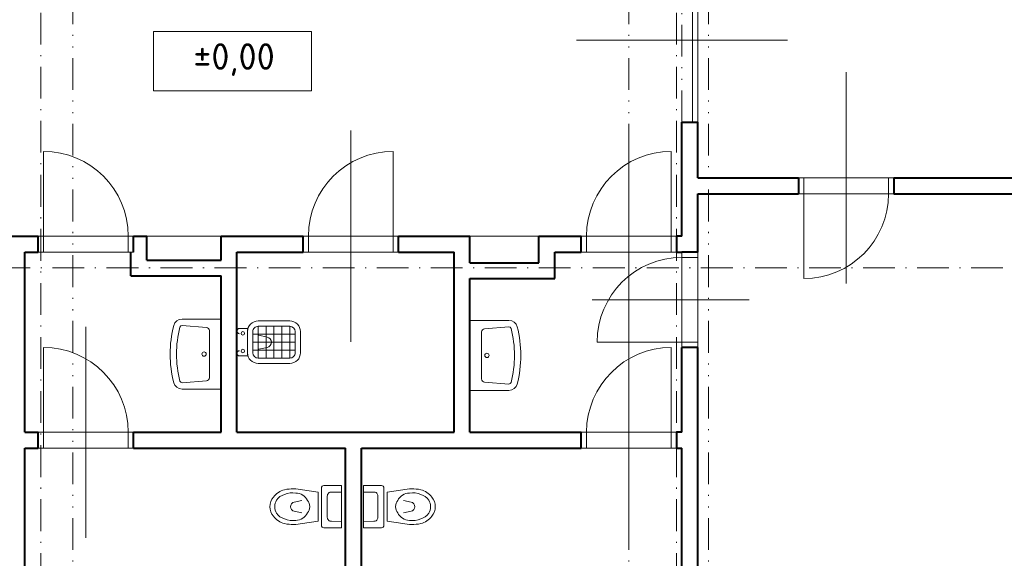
# Model space of a CAD drawing. Header units: metres. Extents: x -115250 to 1551995, y -140807 to 374743.
# Tile 65 of 205: x 91077 to 100370, y 59621 to 64701. Entities that reach past the tile are written whole.
import ezdxf

# ---------------------------------------------------------------- set-up
doc = ezdxf.new("R2010")
doc.units = ezdxf.units.M
doc.header["$LTSCALE"] = 100
doc.linetypes.add('0102aČERCHOVANÁ', pattern=[5.1, 3, -1, 0.1, -1])
doc.linetypes.add('0103aDVOJČERCHOVANÁ', pattern=[6.2, 3, -1, 0.1, -1, 0.1, -1])
for name, color, linetype, lineweight in [('010-kota', 3, 'Continuous', 9), ('910-dvere', 7, 'Continuous', 15), ('910-osa', 8, '0102aČERCHOVANÁ', 9), ('910-tenka', 4, 'Continuous', 15), ('910-tenka nad', 4, '0103aDVOJČERCHOVANÁ', 15), ('910-tlusta', 6, 'Continuous', 40), ('910-zarizovak', 8, 'Continuous', 15)]:
    doc.layers.add(name, color=color, linetype=linetype, lineweight=lineweight)
doc.styles.add('ISOCPEUR', font='isocpeur.ttf')

msp = doc.modelspace()

# ---------------------------------------------------------------- linework, layer by layer
at = {"layer": '010-kota'}
msp.add_lwpolyline([(92339.6, 64031.6), (93832, 64031.6), (93832, 64589.2), (92339.6, 64589.2)], close=True, dxfattribs=at)
at = {"layer": '910-dvere'}
for p, q in [((97426.7, 63734.3), (97426.7, 65284.3)), ((97476.7, 63734.3), (97476.7, 65284.3)), ((96331, 64509.3), (98322.4, 64509.3)), ((98876.7, 62213.6), (98876.7, 64205)), ((94201.7, 61663.6), (94201.7, 63655)), ((96826.7, 59813.6), (96826.7, 63655)), ((91301.7, 62509.3), (91301.7, 63459.3)), ((94601.7, 62509.3), (94601.7, 63459.3)), ((97226.7, 62509.3), (97226.7, 63459.3)), ((98426.7, 63209.3), (99326.7, 63209.3)), ((98476.7, 63209.3), (98476.7, 62259.3)), ((99276.7, 63209.3), (99276.7, 63059.3)), ((98426.7, 63059.3), (99326.7, 63059.3)), ((91251.7, 62659.3), (92151.7, 62659.3)), ((92101.7, 62509.3), (92101.7, 62659.3)), ((93751.7, 62659.3), (94651.7, 62659.3)), ((93801.7, 62509.3), (93801.7, 62659.3)), ((97276.7, 62659.3), (96376.7, 62659.3)), ((96426.7, 62509.3), (96426.7, 62659.3)), ((91251.7, 62509.3), (92151.7, 62509.3)), ((93751.7, 62509.3), (94651.7, 62509.3)), ((97276.7, 62509.3), (96376.7, 62509.3)), ((97326.7, 61609.3), (97326.7, 62509.3)), ((97476.7, 62459.3), (97326.7, 62459.3)), ((97476.7, 61609.3), (97476.7, 62509.3)), ((96481, 62059.3), (97961.7, 62059.3)), ((91701.7, 59813.6), (91701.7, 61805)), ((97476.7, 61659.3), (96526.7, 61659.3)), ((91301.7, 60659.3), (91301.7, 61609.3)), ((97226.7, 60659.3), (97226.7, 61609.3)), ((91251.7, 60809.3), (92151.7, 60809.3)), ((92101.7, 60659.3), (92101.7, 60809.3)), ((96376.7, 60809.3), (97276.7, 60809.3)), ((96426.7, 60659.3), (96426.7, 60809.3)), ((91251.7, 60659.3), (92151.7, 60659.3)), ((96376.7, 60659.3), (97276.7, 60659.3))]:
    msp.add_line(p, q, dxfattribs=at)
for centre, start, end in [((91301.7, 62659.3), 0, 90), ((94601.7, 62659.3), 90, 180), ((97226.7, 62659.3), 90, 180), ((98476.7, 63059.3), 270, 0), ((97326.7, 61659.3), 90, 180), ((91301.7, 60809.3), 0, 90), ((97226.7, 60809.3), 90, 180)]:
    msp.add_arc(centre, 800, start, end, dxfattribs=at)
at = {"layer": '910-osa'}
for p, q in [((91276.7, 55287.6), (91276.7, 76968.6)), ((97276.7, 55287.6), (97276.7, 76968.6)), ((90876.7, 62359.3), (114461.8, 62359.3))]:
    msp.add_line(p, q, dxfattribs=at)
at = {"layer": '910-tenka'}
for p, q in [((92276.7, 62659.3), (92976.7, 62659.3)), ((95326.7, 62659.3), (95976.7, 62659.3))]:
    msp.add_line(p, q, dxfattribs=at)
at = {"layer": '910-tenka nad', "linetype": '0103aDVOJČERCHOVANÁ'}
for p, q in [((91576.7, 58459.3), (91576.7, 73459.3)), ((96826.7, 58459.3), (96826.7, 73459.3)), ((97576.7, 58459.3), (97576.7, 73459.3)), ((97326.7, 63734.3), (97326.7, 65284.3))]:
    msp.add_line(p, q, dxfattribs=at)
at = {"layer": '910-tlusta'}
for p, q in [((97326.7, 63734.3), (97476.7, 63734.3)), ((97326.7, 62659.3), (97326.7, 63734.3)), ((97476.7, 63209.3), (97476.7, 63734.3)), ((97476.7, 63209.3), (98426.7, 63209.3)), ((98426.7, 63209.3), (98426.7, 63059.3)), ((99326.7, 63209.3), (105826.7, 63209.3)), ((99326.7, 63209.3), (99326.7, 63059.3)), ((97476.7, 63059.3), (98426.7, 63059.3)), ((97476.7, 62509.3), (97476.7, 63059.3)), ((99326.7, 63059.3), (103076.7, 63059.3)), ((90726.7, 62659.3), (91251.7, 62659.3)), ((91251.7, 62509.3), (91251.7, 62659.3)), ((92151.7, 62509.3), (92151.7, 62659.3)), ((92151.7, 62659.3), (92276.7, 62659.3)), ((92276.7, 62434.3), (92276.7, 62659.3)), ((92976.7, 62659.3), (93751.7, 62659.3)), ((92976.7, 62434.3), (92976.7, 62659.3)), ((93751.7, 62509.3), (93751.7, 62659.3)), ((94651.7, 62659.3), (95326.7, 62659.3)), ((94651.7, 62509.3), (94651.7, 62659.3)), ((95326.7, 62409.3), (95326.7, 62659.3)), ((95976.7, 62409.3), (95976.7, 62659.3)), ((95976.7, 62659.3), (96376.7, 62659.3)), ((96376.7, 62509.3), (96376.7, 62659.3)), ((91126.7, 60809.3), (91126.7, 62509.3)), ((91126.7, 62509.3), (91251.7, 62509.3)), ((92126.7, 62284.3), (92126.7, 62509.3)), ((93126.7, 62509.3), (93751.7, 62509.3)), ((93126.7, 60809.3), (93126.7, 62509.3)), ((94651.7, 62509.3), (95176.7, 62509.3)), ((95176.7, 60809.3), (95176.7, 62509.3)), ((96126.7, 62509.3), (96376.7, 62509.3)), ((96126.7, 62259.3), (96126.7, 62509.3)), ((97476.7, 62509.3), (97326.7, 62509.3)), ((92276.7, 62434.3), (92976.7, 62434.3)), ((95326.7, 62409.3), (95976.7, 62409.3)), ((92126.7, 62284.3), (92976.7, 62284.3)), ((92976.7, 60809.3), (92976.7, 62284.3)), ((95326.7, 62259.3), (96126.7, 62259.3)), ((95326.7, 60809.3), (95326.7, 62259.3)), ((97326.7, 60809.3), (97326.7, 61609.3)), ((97476.7, 61609.3), (97326.7, 61609.3)), ((97476.7, 58459.3), (97476.7, 61609.3)), ((91126.7, 60809.3), (91251.7, 60809.3)), ((91251.7, 60659.3), (91251.7, 60809.3)), ((92151.7, 60809.3), (92976.7, 60809.3)), ((92151.7, 60659.3), (92151.7, 60809.3)), ((93126.7, 60809.3), (95176.7, 60809.3)), ((95326.7, 60809.3), (96376.7, 60809.3)), ((96376.7, 60659.3), (96376.7, 60809.3)), ((91126.7, 59059.3), (91126.7, 60659.3)), ((91126.7, 60659.3), (91251.7, 60659.3)), ((92151.7, 60659.3), (94151.7, 60659.3)), ((94151.7, 58459.3), (94151.7, 60659.3)), ((94301.7, 60659.3), (96376.7, 60659.3)), ((94301.7, 58459.3), (94301.7, 60659.3)), ((97326.7, 59059.3), (97326.7, 60659.3))]:
    msp.add_line(p, q, dxfattribs=at)
for points in [[(97326.7, 62659.3), (97276.7, 62659.3), (97276.7, 62509.3), (97326.7, 62509.3)], [(97326.7, 60809.3), (97276.7, 60809.3), (97276.7, 60659.3), (97326.7, 60659.3)]]:
    msp.add_lwpolyline(points, dxfattribs=at)
at = {"layer": '910-zarizovak'}
for p, q in [((92976.7, 61876.8), (92608.8, 61876.8)), ((92839, 61799), (92608.8, 61816.8)), ((92976.7, 61216.8), (92976.7, 61876.8)), ((93626.7, 61859.3), (93326.7, 61859.3)), ((93626.7, 61859.3), (93326.7, 61859.3)), ((93626.7, 61859.3), (93326.7, 61859.3)), ((93626.7, 61809.3), (93326.7, 61809.3)), ((93326.7, 61809.3), (93326.7, 61509.3)), ((93401.7, 61809.3), (93401.7, 61509.3)), ((93476.7, 61809.3), (93476.7, 61509.3)), ((93551.7, 61809.3), (93551.7, 61509.3)), ((93626.7, 61859.3), (93626.7, 61859.3)), ((93626.7, 61859.3), (93626.7, 61859.3)), ((93626.7, 61859.3), (93626.7, 61859.3)), ((93626.7, 61809.3), (93626.7, 61509.3)), ((95694.6, 61864.3), (95326.7, 61864.3)), ((95326.7, 61864.3), (95326.7, 61204.3)), ((95694.6, 61804.3), (95464.4, 61786.5)), ((92866.7, 61324.6), (92866.7, 61769)), ((93126.7, 61554.3), (93126.7, 61764.3)), ((93126.7, 61764.3), (93126.7, 61764.3)), ((93126.7, 61764.3), (93126.7, 61554.3)), ((93126.7, 61554.3), (93126.7, 61764.3)), ((93151.7, 61789.3), (93231.3, 61789.3)), ((93231.3, 61789.3), (93151.7, 61789.3)), ((93151.7, 61789.3), (93151.7, 61789.3)), ((93151.7, 61789.3), (93231.3, 61789.3)), ((93226.7, 61759.3), (93226.7, 61559.3)), ((93226.7, 61759.3), (93226.7, 61759.3)), ((93226.7, 61759.3), (93226.7, 61559.3)), ((93226.7, 61759.3), (93226.7, 61759.3)), ((93226.7, 61759.3), (93226.7, 61559.3)), ((93226.7, 61759.3), (93226.7, 61759.3)), ((93226.7, 61759.3), (93226.7, 61559.3)), ((93226.7, 61759.3), (93226.7, 61759.3)), ((93226.7, 61759.3), (93226.7, 61559.3)), ((93276.7, 61759.3), (93276.7, 61559.3)), ((93676.7, 61734.3), (93276.7, 61734.3)), ((93413.6, 61708), (93333.1, 61725.5)), ((93676.7, 61559.3), (93676.7, 61759.3)), ((93726.7, 61559.3), (93726.7, 61759.3)), ((93726.7, 61559.3), (93726.7, 61759.3)), ((93726.7, 61559.3), (93726.7, 61759.3)), ((95436.7, 61756.5), (95436.7, 61312.1)), ((93676.7, 61659.3), (93276.7, 61659.3)), ((93126.7, 61554.3), (93126.7, 61554.3)), ((93151.7, 61529.3), (93151.7, 61529.3)), ((93151.7, 61529.3), (93231.3, 61529.3)), ((93231.3, 61529.3), (93151.7, 61529.3)), ((93231.3, 61529.3), (93151.7, 61529.3)), ((93231.3, 61529.3), (93231.3, 61529.3)), ((93676.7, 61584.3), (93276.7, 61584.3)), ((93413.6, 61610.6), (93333.1, 61593.1)), ((93726.7, 61559.3), (93726.7, 61559.3)), ((93726.7, 61559.3), (93726.7, 61559.3)), ((93726.7, 61559.3), (93726.7, 61559.3)), ((93326.7, 61509.3), (93626.7, 61509.3)), ((93326.7, 61459.3), (93326.7, 61459.3)), ((93326.7, 61459.3), (93626.7, 61459.3)), ((93326.7, 61459.3), (93326.7, 61459.3)), ((93326.7, 61459.3), (93626.7, 61459.3)), ((93326.7, 61459.3), (93326.7, 61459.3)), ((93326.7, 61459.3), (93626.7, 61459.3)), ((92608.8, 61276.8), (92839, 61294.7)), ((95464.4, 61282.2), (95694.6, 61264.3)), ((92608.8, 61216.8), (92976.7, 61216.8)), ((95326.7, 61204.3), (95694.6, 61204.3)), ((93746.5, 60265.7), (93894.2, 60243.1)), ((93894.2, 60243.1), (93894.2, 59972.3)), ((93924.1, 59931.2), (93924.1, 60284.1)), ((93946.5, 60306.5), (94115.4, 60306.5)), ((94020.4, 60245.6), (94115.4, 60245.9)), ((94115.4, 60306.5), (94115.4, 59908.8)), ((94491.8, 60306.5), (94323, 60306.5)), ((94323, 60306.5), (94323, 59908.8)), ((94418, 60245.6), (94323, 60245.9)), ((94514.3, 59931.2), (94514.3, 60284.1)), ((94691.9, 60265.7), (94544.2, 60243.1)), ((94544.2, 60243.1), (94544.2, 59972.3)), ((93667.4, 60151.5), (93739.9, 60167.3)), ((93980.2, 60208.4), (93980.2, 60200.2)), ((93980.2, 60200.2), (93980.2, 60015.1)), ((94458.2, 60208.4), (94458.2, 60200.2)), ((94458.2, 60200.2), (94458.2, 60015.1)), ((94770.9, 60151.5), (94698.4, 60167.3)), ((93667.4, 60063.8), (93739.9, 60048.1)), ((94770.9, 60063.8), (94698.4, 60048.1)), ((93746.5, 59949.6), (93894.2, 59972.3)), ((93980.2, 60007), (93980.2, 60015.1)), ((94020.4, 59969.7), (94115.4, 59969.4)), ((94418, 59969.7), (94323, 59969.4)), ((94458.2, 60007), (94458.2, 60015.1)), ((94691.9, 59949.6), (94544.2, 59972.3)), ((93946.5, 59908.8), (94115.4, 59908.8)), ((94491.8, 59908.8), (94323, 59908.8))]:
    msp.add_line(p, q, dxfattribs=at)
for centre, radius in [((93182.3, 61742.6), 16.7), ((92816.7, 61546.8), 20), ((93182.3, 61576), 16.7), ((95486.7, 61534.3), 20)]:
    msp.add_circle(centre, radius, dxfattribs=at)
for centre, radius, start, end in [((93566.7, 61546.8), 1070, 165.37301, 194.62699), ((92608.8, 61796.8), 80, 90, 165.37301), ((93566.7, 61546.8), 1010, 165.37301, 194.62699), ((92608.8, 61796.8), 20, 90, 165.37301), ((92836.7, 61769), 30, 0, 85.56587), ((93326.7, 61759.3), 100, 90.00355, 180.01777), ((93326.7, 61759.3), 100, 90.00355, 180.01777), ((93326.7, 61759.3), 100, 90.00355, 180.01777), ((93326.7, 61759.3), 50, 89.9929, 179.99291), ((93626.7, 61759.3), 100, 359.98223, 89.99645), ((93626.7, 61759.3), 100, 359.98223, 89.99645), ((93626.7, 61759.3), 100, 359.98223, 89.99645), ((93626.7, 61759.3), 50, 0.00711, 90.0071), ((95694.6, 61784.3), 80, 14.62699, 90), ((95694.6, 61784.3), 20, 14.62699, 90), ((94736.7, 61534.3), 1070, 345.37301, 14.62699), ((93151.7, 61764.3), 25, 90, 180.00001), ((93151.7, 61764.3), 25, 90, 180.00001), ((93151.7, 61764.3), 25, 180, 270), ((93326.7, 61759.3), 100, 162.52863, 179.98624), ((93326.7, 61759.3), 100, 162.52901, 179.9858), ((93403.1, 61659.3), 49.9, 282.25774, 77.74227), ((95466.7, 61756.5), 30, 94.43413, 180), ((94736.7, 61534.3), 1010, 345.37301, 14.62699), ((93151.7, 61554.3), 25, 90, 180.00001), ((93151.7, 61554.3), 25, 180, 270), ((93151.7, 61554.3), 25, 180, 270), ((93326.7, 61559.3), 100, 180.01377, 197.47138), ((93326.7, 61559.3), 100, 180.00355, 270.00356), ((93326.7, 61559.3), 100, 180.01421, 197.47101), ((93326.7, 61559.3), 100, 180.00355, 270.00356), ((93326.7, 61559.3), 100, 180.00355, 270.00356), ((93326.7, 61559.3), 50, 180.00711, 270.00711), ((93626.7, 61559.3), 100, 269.99644, 359.99645), ((93626.7, 61559.3), 100, 269.99644, 359.99645), ((93626.7, 61559.3), 100, 269.99644, 359.99645), ((93626.7, 61559.3), 50, 269.99289, 359.9929), ((92608.8, 61296.8), 80, 194.62699, 270), ((92608.8, 61296.8), 20, 194.62699, 270), ((92836.7, 61324.6), 30, 274.43413, 0), ((95466.7, 61312.1), 30, 180, 265.56587), ((95694.6, 61284.3), 20, 270, 345.37301), ((95694.6, 61284.3), 80, 270, 345.37301), ((93619.8, 60088.6), 184.3, 103.64169, 143.4943), ((93617.6, 60081.3), 147.5, 106.28571, 143.29414), ((93656.8, 59872.2), 403.6, 77.15969, 101.49154), ((93654.6, 60035.5), 203.1, 81.99087, 112.67311), ((93680.3, 60109.6), 127, 26.62495, 88.86315), ((93946.5, 60284.1), 22.4, 90.00001, 180), ((94017.6, 60208.4), 37.4, 85.66929, 180), ((94420.8, 60208.4), 37.4, 360, 94.33071), ((94491.8, 60284.1), 22.4, 360, 89.99999), ((94758, 60109.6), 127, 91.13685, 153.37505), ((94781.6, 59872.2), 403.6, 78.50846, 102.84031), ((94783.8, 60035.5), 203.1, 67.32689, 98.00913), ((94818.5, 60088.6), 184.3, 36.5057, 76.35831), ((94820.7, 60081.3), 147.5, 36.70586, 73.71429), ((93580.9, 60107.7), 141.9, 140.33588, 180), ((93617.6, 60107.7), 133.4, 152.39507, 180), ((93677, 60107.7), 44.9, 102.25755, 257.74178), ((93708.4, 60101.8), 107.3, 4.18975, 37.13811), ((94730, 60101.8), 107.3, 142.86189, 175.81025), ((94761.4, 60107.7), 44.9, 282.25822, 77.74245), ((94820.7, 60107.7), 133.4, 360, 27.60493), ((94857.4, 60107.7), 141.9, 360, 39.66412), ((93580.9, 60107.7), 141.9, 180, 219.66413), ((93617.6, 60107.7), 133.4, 180.00001, 207.60494), ((93617.6, 60134), 147.5, 216.70586, 253.71431), ((93680.3, 60105.7), 127, 271.13689, 333.37507), ((93708.4, 60113.5), 107.3, 322.86191, 355.81028), ((94730, 60113.5), 107.3, 184.18972, 217.13809), ((94758, 60105.7), 127, 206.62493, 268.86311), ((94820.7, 60134), 147.5, 286.28569, 323.29414), ((94820.7, 60107.7), 133.4, 332.39506, 359.99999), ((94857.4, 60107.7), 141.9, 320.33587, 360), ((93619.8, 60126.7), 184.3, 216.50571, 256.35832), ((93654.6, 60179.8), 203.1, 247.3269, 278.00915), ((93656.8, 60343.1), 403.6, 258.50847, 282.84034), ((94017.6, 60007), 37.4, 180.00003, 274.33073), ((94420.8, 60007), 37.4, 265.66927, 359.99997), ((94781.6, 60343.1), 403.6, 257.15966, 281.49153), ((94783.8, 60179.8), 203.1, 261.99085, 292.6731), ((94818.5, 60126.7), 184.3, 283.64168, 323.49429), ((93946.5, 59931.2), 22.4, 180, 270), ((94491.8, 59931.2), 22.4, 270, 360)]:
    msp.add_arc(centre, radius, start, end, dxfattribs=at)

# ---------------------------------------------------------------- texts
at = {"layer": '010-kota', "insert": (92715, 64325.2), "char_height": 250, "attachment_point": 4, "style": 'ISOCPEUR'}
msp.add_mtext_dynamic_manual_height_columns('±0,00', width=7181.325, gutter_width=12.5, heights=[0], dxfattribs=at)

doc.saveas('drawing.dxf')
